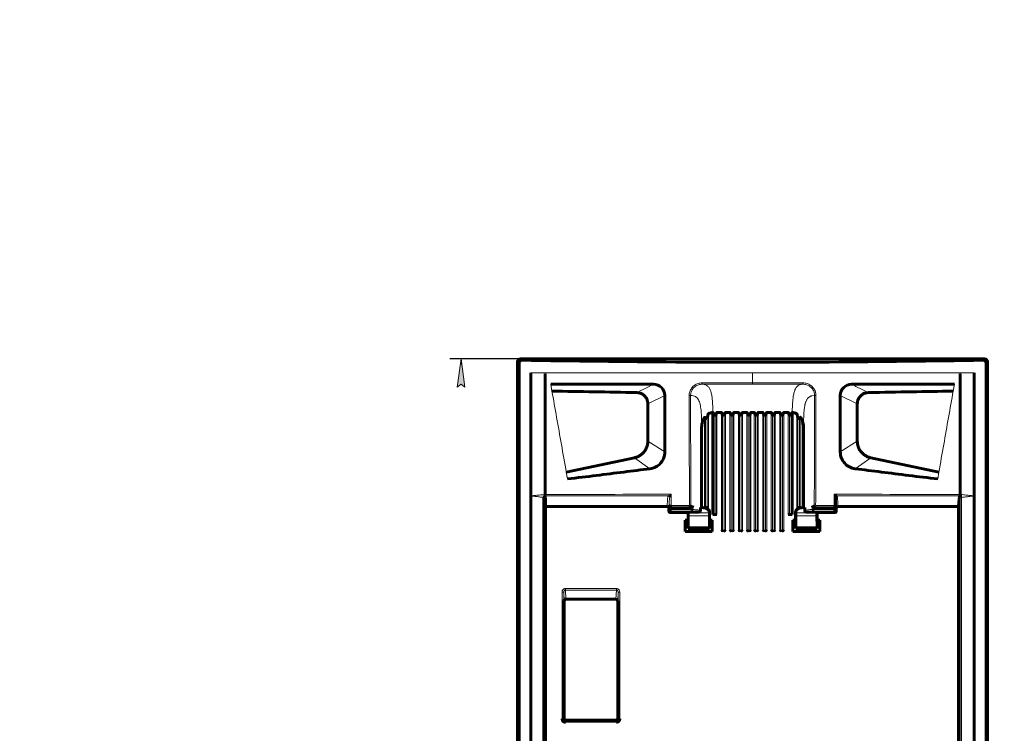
# Model space of a CAD drawing. Header units: millimetres. Extents: x 0 to 297, y 0 to 420.
# Tile 3 of 4: x 0 to 174, y 294 to 420. Entities that reach past the tile are written whole.
import ezdxf

# ---------------------------------------------------------------- set-up
doc = ezdxf.new("R2010")
doc.units = ezdxf.units.MM
doc.linetypes.add('K5LT_BASIC', pattern=[0])
doc.linetypes.add('K5LT_THIN', pattern=[0])
doc.layers.add('Системный слой', color=7, linetype='Continuous')
doc.styles.add('KDIMTEXTSTYLE', font='GOST_AU.SHX', dxfattribs={"width": 0.96, "oblique": 15, "height": 5})
doc.dimstyles.new('KDIMSTYLE (1.00)', dxfattribs={"dimtxt": 5, "dimasz": 1, "dimexe": 2, "dimexo": 0, "dimgap": 1, "dimtad": 1, "dimtxsty": 'KDIMTEXTSTYLE', "dimsah": 1, "dimcen": 0, "dimdle": 1, "dimadec": 0, "dimazin": 0, "dimtfac": 0.667, "dimtmove": 0, "dimatfit": 3, "dimfxl": 1, "dimtvp": 1, "dimtolj": 1, "dimtzin": 0, "dimarcsym": 0})

# ---------------------------------------------------------------- blocks, each defined once
blk = doc.blocks.new('U1')
at = {"layer": 'Системный слой', "color": 150, "linetype": 'K5LT_BASIC', "lineweight": 60, "true_color": 0x0080ff}
for p, q in [((115.13, 333.82), (115.12, 333.81)), ((115.12, 333.81), (115.12, 333.8)), ((115.12, 333.8), (115.12, 333.8)), ((115.12, 333.8), (115.12, 333.8)), ((115.13, 333.84), (115.13, 333.82))]:
    blk.add_line(p, q, dxfattribs=at)
blk = doc.blocks.new('U2')
at = {"layer": 'Системный слой', "color": 150, "linetype": 'K5LT_BASIC', "lineweight": 60, "true_color": 0x0080ff}
for p, q in [((143.82, 333.82), (143.82, 333.84)), ((143.82, 333.81), (143.82, 333.82)), ((143.83, 333.8), (143.82, 333.81)), ((143.83, 333.8), (143.83, 333.8))]:
    blk.add_line(p, q, dxfattribs=at)
blk = doc.blocks.new('U4')
at = {"layer": 'Системный слой', "color": 7, "linetype": 'K5LT_THIN', "lineweight": 18}
for p, q in [((118.41, 333.85), (118.46, 333.83)), ((118.46, 333.83), (118.51, 333.81)), ((118.51, 333.81), (118.57, 333.8)), ((118.57, 333.8), (118.57, 333.8)), ((118.57, 333.8), (118.57, 333.8))]:
    blk.add_line(p, q, dxfattribs=at)
blk = doc.blocks.new('U5')
at = {"layer": 'Системный слой', "color": 7, "linetype": 'K5LT_THIN', "lineweight": 18}
for p, q in [((139.24, 353.14), (139.2, 353.09)), ((139.26, 353.17), (139.24, 353.14)), ((139.27, 353.18), (139.26, 353.17)), ((139.37, 353.28), (139.27, 353.18)), ((139.27, 353.18), (139.27, 353.18)), ((139.47, 353.35), (139.37, 353.28)), ((139.52, 353.39), (139.47, 353.35)), ((139.55, 353.4), (139.52, 353.39)), ((139.56, 353.41), (139.55, 353.4)), ((139.57, 353.41), (139.56, 353.41)), ((139.7, 353.48), (139.57, 353.41)), ((139.82, 353.52), (139.7, 353.48)), ((139.88, 353.54), (139.82, 353.52)), ((139.92, 353.55), (139.88, 353.54)), ((139.93, 353.56), (139.92, 353.55)), ((139.94, 353.56), (139.93, 353.56)), ((140.43, 353.6), (139.94, 353.56)), ((138.63, 351.4), (138.6, 351.23)), ((138.64, 351.49), (138.63, 351.4)), ((138.65, 351.53), (138.64, 351.49)), ((138.68, 351.74), (138.65, 351.57)), ((138.65, 351.57), (138.65, 351.55)), ((138.65, 351.55), (138.65, 351.53)), ((138.71, 351.91), (138.68, 351.74)), ((138.73, 351.99), (138.71, 351.91)), ((138.74, 352.02), (138.73, 351.99)), ((138.79, 352.22), (138.74, 352.05)), ((138.74, 352.05), (138.74, 352.04)), ((138.74, 352.04), (138.74, 352.02)), ((138.83, 352.36), (138.79, 352.22)), ((138.85, 352.43), (138.83, 352.36)), ((138.86, 352.47), (138.85, 352.43)), ((138.87, 352.48), (138.86, 352.47)), ((138.93, 352.64), (138.87, 352.49)), ((138.87, 352.49), (138.87, 352.48)), ((138.99, 352.76), (138.93, 352.64)), ((139.02, 352.82), (138.99, 352.76)), ((139.03, 352.85), (139.02, 352.82)), ((139.04, 352.87), (139.03, 352.85)), ((139.05, 352.87), (139.04, 352.87)), ((139.12, 352.99), (139.05, 352.87)), ((139.2, 353.09), (139.12, 352.99)), ((138.5, 349.66), (138.49, 349.53)), ((138.51, 350.03), (138.5, 349.77)), ((138.5, 349.77), (138.5, 349.76)), ((138.5, 349.76), (138.5, 349.72)), ((138.5, 349.72), (138.5, 349.66)), ((138.52, 350.26), (138.51, 350.03)), ((138.53, 350.37), (138.52, 350.26)), ((138.55, 350.67), (138.53, 350.46)), ((138.53, 350.46), (138.53, 350.44)), ((138.53, 350.44), (138.53, 350.42)), ((138.53, 350.42), (138.53, 350.37)), ((138.57, 350.86), (138.55, 350.67)), ((138.58, 351), (138.57, 350.96)), ((138.57, 350.96), (138.57, 350.86)), ((138.6, 351.23), (138.58, 351.04)), ((138.58, 351.04), (138.58, 351.03)), ((138.58, 351.03), (138.58, 351)), ((138.48, 348.6), (138.47, 348.25)), ((138.47, 348.25), (138.47, 347.84)), ((138.49, 349.25), (138.48, 348.91)), ((138.48, 348.91), (138.48, 348.89)), ((138.48, 348.89), (138.48, 348.85)), ((138.48, 348.85), (138.48, 348.77)), ((138.48, 348.77), (138.48, 348.6)), ((138.49, 349.53), (138.49, 349.25)), ((138.47, 347.84), (138.47, 347.84))]:
    blk.add_line(p, q, dxfattribs=at)
blk = doc.blocks.new('U6')
at = {"layer": 'Системный слой', "color": 7, "linetype": 'K5LT_THIN', "lineweight": 18}
for p, q in [((140.38, 333.8), (140.43, 333.81)), ((140.38, 333.8), (140.38, 333.8)), ((140.43, 333.81), (140.48, 333.82)), ((140.48, 333.82), (140.54, 333.85))]:
    blk.add_line(p, q, dxfattribs=at)
blk = doc.blocks.new('KDIMARROW_01')
at = {"layer": 'Системный слой'}
blk.add_hatch(color=0, dxfattribs=at).paths.add_polyline_path([(0, 0), (-5, 0.66), (-4.5, 0), (-5, -0.66)])
at = {"layer": 'Системный слой', "color": 0, "linetype": 'K5LT_THIN', "lineweight": 18}
for p, q in [((-4.5, 0), (-5, 0.66)), ((-5, 0.66), (0, 0)), ((0, 0), (-5, -0.66)), ((-5, -0.66), (-4.5, 0)), ((0, 0), (-1, 0))]:
    blk.add_line(p, q, dxfattribs=at)

msp = doc.modelspace()

# ---------------------------------------------------------------- linework, layer by layer
at = {"layer": 'Системный слой', "color": 150, "linetype": 'K5LT_BASIC', "lineweight": 60, "true_color": 0x0080ff}
for p, q in [((88.472, 360.102), (170.472, 360.102)), ((87.972, 205.602), (87.972, 359.602)), ((88.23, 359.36), (88.23, 205.663)), ((170.715, 359.36), (170.715, 205.663)), ((170.972, 205.602), (170.972, 359.602)), ((90.322, 335.879), (90.322, 357.602)), ((168.622, 335.879), (168.622, 357.602)), ((110.973, 345.559), (110.973, 352.141)), ((147.972, 345.559), (147.972, 352.141)), ((122.467, 350.603), (122.472, 332.612)), ((122.966, 350.164), (122.679, 350.164)), ((123.972, 350.602), (123.172, 350.602)), ((124.466, 350.164), (124.179, 350.164)), ((125.472, 350.602), (124.672, 350.602)), ((125.966, 350.164), (125.679, 350.164)), ((126.972, 350.602), (126.172, 350.602)), ((127.466, 350.164), (127.179, 350.164)), ((128.472, 350.602), (127.672, 350.602)), ((128.966, 350.164), (128.679, 350.164)), ((129.772, 350.602), (129.172, 350.602)), ((129.979, 350.164), (130.266, 350.164)), ((130.472, 350.602), (131.272, 350.602)), ((131.479, 350.164), (131.766, 350.164)), ((131.972, 350.602), (132.772, 350.602)), ((132.979, 350.164), (133.266, 350.164)), ((133.472, 350.602), (134.272, 350.602)), ((134.479, 350.164), (134.766, 350.164)), ((134.972, 350.602), (135.772, 350.602)), ((135.979, 350.164), (136.266, 350.164)), ((136.477, 350.603), (136.472, 332.612)), ((120.472, 333.812), (120.472, 347.839)), ((138.472, 347.84), (138.472, 347.839)), ((138.472, 333.812), (138.472, 347.839)), ((108.596, 342.625), (96.561, 340.067)), ((150.348, 342.625), (162.383, 340.067)), ((90.322, 335.879), (90.322, 258.655)), ((92.825, 335.745), (92.824, 258.655)), ((92.825, 335.745), (92.825, 335.867)), ((144.11, 334.233), (144.11, 336.172)), ((166.118, 335.744), (166.118, 335.867)), ((168.622, 335.879), (168.622, 258.655)), ((92.582, 335.623), (92.58, 258.655)), ((114.385, 333.994), (92.908, 333.994)), ((92.908, 333.994), (92.908, 258.655)), ((165.836, 333.994), (144.56, 333.994)), ((165.836, 333.994), (165.836, 258.655)), ((114.684, 333.226), (114.684, 333.688)), ((118.072, 332.924), (114.984, 332.926)), ((115.117, 333.802), (115.111, 333.497)), ((118.568, 333.802), (115.119, 333.802)), ((118.102, 333.024), (118.072, 332.924)), ((118.072, 332.924), (118.072, 331.612)), ((118.092, 330.398), (118.101, 332.389)), ((118.102, 333.024), (118.102, 332.904)), ((118.102, 333.024), (119.969, 333.023)), ((118.571, 333.802), (118.568, 333.802)), ((118.568, 333.802), (118.569, 333.802)), ((118.568, 333.802), (118.568, 333.802)), ((118.569, 333.802), (118.568, 333.802)), ((120.27, 333.812), (120.27, 333.323)), ((120.442, 333.812), (120.27, 333.812)), ((120.472, 333.812), (120.442, 333.812)), ((120.972, 333.812), (121.672, 333.812)), ((121.844, 332.389), (121.853, 330.398)), ((121.873, 331.612), (121.873, 332.904)), ((122.472, 332.612), (123.172, 332.612)), ((136.472, 332.612), (135.772, 332.612)), ((137.072, 331.612), (137.072, 332.904)), ((137.101, 332.389), (137.092, 330.398)), ((137.972, 333.812), (137.272, 333.812)), ((138.472, 333.812), (138.502, 333.812)), ((138.502, 333.812), (138.675, 333.812)), ((138.675, 333.812), (138.675, 333.323)), ((140.843, 333.024), (138.975, 333.023)), ((140.376, 333.802), (140.373, 333.802)), ((140.375, 333.802), (140.376, 333.802)), ((140.375, 333.802), (140.376, 333.802)), ((143.825, 333.802), (140.376, 333.802)), ((140.843, 333.024), (140.873, 332.924)), ((140.843, 333.024), (140.843, 332.904)), ((140.853, 330.398), (140.844, 332.389)), ((140.873, 332.924), (143.961, 332.926)), ((140.873, 332.924), (140.873, 331.612)), ((143.834, 333.497), (143.828, 333.802)), ((144.261, 333.688), (144.261, 333.226)), ((117.588, 331.612), (118.072, 331.612)), ((117.588, 329.612), (117.588, 331.612)), ((118.072, 331.612), (118.088, 331.612)), ((118.088, 331.612), (118.088, 330.112)), ((121.857, 331.612), (121.856, 330.112)), ((121.873, 331.612), (121.857, 331.612)), ((121.873, 331.612), (122.357, 331.612)), ((122.357, 331.612), (122.357, 329.612)), ((136.588, 331.612), (137.072, 331.612)), ((136.588, 329.612), (136.588, 331.612)), ((137.072, 331.612), (137.088, 331.612)), ((137.088, 331.612), (137.088, 330.112)), ((140.857, 331.612), (140.856, 330.112)), ((140.873, 331.612), (140.857, 331.612)), ((140.873, 331.612), (141.357, 331.612)), ((141.357, 331.612), (141.357, 329.612)), ((122.357, 329.612), (117.588, 329.612)), ((118.089, 330.112), (118.088, 330.112)), ((118.089, 330.112), (121.856, 330.112)), ((121.856, 330.112), (121.856, 330.112)), ((123.972, 329.612), (124.179, 329.819)), ((124.672, 329.612), (124.466, 329.819)), ((125.472, 329.612), (125.679, 329.819)), ((126.172, 329.612), (125.966, 329.819)), ((126.972, 329.612), (127.179, 329.819)), ((127.672, 329.612), (127.466, 329.819)), ((128.472, 329.612), (128.679, 329.819)), ((129.172, 329.612), (128.966, 329.819)), ((129.772, 329.612), (129.979, 329.819)), ((130.472, 329.612), (130.266, 329.819)), ((131.272, 329.612), (131.479, 329.819)), ((131.972, 329.612), (131.766, 329.819)), ((132.772, 329.612), (132.979, 329.819)), ((133.472, 329.612), (133.266, 329.819)), ((134.272, 329.612), (134.479, 329.819)), ((134.972, 329.612), (134.766, 329.819)), ((141.357, 329.612), (136.588, 329.612)), ((137.089, 330.112), (137.088, 330.112)), ((140.856, 330.112), (137.089, 330.112)), ((140.856, 330.112), (140.856, 330.112)), ((96.184, 317.304), (96.184, 296.571)), ((105.342, 317.622), (96.483, 317.622)), ((105.64, 296.571), (105.64, 317.304)), ((96.484, 296.272), (105.34, 296.272))]:
    msp.add_line(p, q, dxfattribs=at)
at = {"layer": 'Системный слой', "color": 7, "linetype": 'K5LT_THIN', "lineweight": 18}
for p, q in [((88.532, 360.039), (88.472, 360.102)), ((170.411, 360.037), (170.472, 360.102)), ((88.036, 359.542), (87.972, 359.602)), ((88.23, 359.36), (88.036, 359.542)), ((88.721, 359.838), (88.532, 360.039)), ((170.223, 359.838), (170.411, 360.037)), ((170.715, 359.36), (170.907, 359.541)), ((170.907, 359.541), (170.972, 359.602)), ((92.822, 357.468), (92.822, 357.602)), ((129.472, 357.602), (92.822, 357.602)), ((129.472, 357.602), (166.122, 357.602)), ((166.122, 357.468), (166.122, 357.602)), ((93.822, 355.602), (94.034, 354.402)), ((129.472, 355.852), (120.566, 355.851)), ((129.472, 355.602), (120.569, 355.602)), ((129.472, 355.602), (129.472, 355.852)), ((138.378, 355.851), (129.472, 355.852)), ((138.375, 355.602), (129.472, 355.602)), ((165.122, 355.602), (164.911, 354.402)), ((113.974, 353.602), (110.973, 352.141)), ((144.97, 353.602), (147.972, 352.141)), ((120.972, 349.711), (120.972, 333.812)), ((121.466, 333.812), (121.466, 349.796)), ((121.672, 333.812), (121.672, 350.388)), ((122.679, 350.164), (122.679, 332.612)), ((122.966, 332.612), (122.966, 350.164)), ((123.172, 332.612), (123.172, 350.602)), ((123.972, 350.602), (123.972, 329.612)), ((124.179, 350.164), (124.179, 329.819)), ((124.466, 329.819), (124.466, 350.164)), ((124.672, 329.612), (124.672, 350.602)), ((125.472, 350.602), (125.472, 329.612)), ((125.679, 350.164), (125.679, 329.819)), ((125.966, 329.819), (125.966, 350.164)), ((126.172, 329.612), (126.172, 350.602)), ((126.972, 350.602), (126.972, 329.612)), ((127.179, 350.164), (127.179, 329.819)), ((127.466, 329.819), (127.466, 350.164)), ((127.672, 329.612), (127.672, 350.602)), ((128.472, 350.602), (128.472, 329.612)), ((128.679, 350.164), (128.679, 329.819)), ((128.966, 329.819), (128.966, 350.164)), ((129.172, 329.612), (129.172, 350.602)), ((129.772, 329.612), (129.772, 350.602)), ((129.979, 329.819), (129.979, 350.164)), ((130.266, 350.164), (130.266, 329.819)), ((130.472, 350.602), (130.472, 329.612)), ((131.272, 329.612), (131.272, 350.602)), ((131.479, 329.819), (131.479, 350.164)), ((131.766, 350.164), (131.766, 329.819)), ((131.972, 350.602), (131.972, 329.612)), ((132.772, 329.612), (132.772, 350.602)), ((132.979, 329.819), (132.979, 350.164)), ((133.266, 350.164), (133.266, 329.819)), ((133.472, 350.602), (133.472, 329.612)), ((134.272, 329.612), (134.272, 350.602)), ((134.479, 329.819), (134.479, 350.164)), ((134.766, 350.164), (134.766, 329.819)), ((134.972, 350.602), (134.972, 329.612)), ((135.772, 332.612), (135.772, 350.602)), ((135.979, 332.612), (135.979, 350.164)), ((136.266, 350.164), (136.266, 332.612)), ((137.272, 333.812), (137.272, 350.388)), ((137.479, 333.812), (137.479, 349.796)), ((137.972, 349.711), (137.972, 333.812)), ((121.179, 349.515), (121.179, 333.812)), ((137.766, 349.515), (137.766, 333.812)), ((113.972, 343.65), (110.973, 345.559)), ((144.973, 343.65), (147.972, 345.559)), ((111.338, 340.672), (108.596, 342.625)), ((147.607, 340.672), (150.348, 342.625)), ((96.561, 340.067), (96.77, 338.883)), ((162.383, 340.067), (162.174, 338.883)), ((114.837, 336.166), (115.078, 336.166)), ((144.108, 336.166), (143.867, 336.166)), ((166.118, 258.655), (166.118, 335.744)), ((114.82, 334.115), (114.82, 333.497)), ((118.924, 333.497), (118.924, 334.11)), ((140.021, 334.11), (140.021, 333.497)), ((144.125, 333.497), (144.125, 334.115)), ((166.361, 258.655), (166.361, 335.624)), ((114.82, 333.497), (114.684, 333.226)), ((115.111, 333.497), (114.82, 333.497)), ((115.12, 333.197), (114.984, 332.926)), ((115.111, 333.497), (118.623, 333.497)), ((115.12, 333.197), (118.629, 333.197)), ((118.101, 332.389), (121.844, 332.389)), ((121.843, 332.904), (118.102, 332.904)), ((118.623, 333.497), (118.623, 333.807)), ((118.623, 333.497), (118.924, 333.497)), ((121.873, 332.904), (121.843, 332.904)), ((137.072, 332.904), (137.102, 332.904)), ((140.844, 332.389), (137.101, 332.389)), ((137.102, 332.904), (140.843, 332.904)), ((140.322, 333.497), (140.021, 333.497)), ((140.315, 333.197), (143.825, 333.197)), ((140.322, 333.807), (140.322, 333.497)), ((140.322, 333.497), (143.834, 333.497)), ((143.961, 332.926), (143.825, 333.197)), ((143.834, 333.497), (144.125, 333.497)), ((144.261, 333.226), (144.125, 333.497)), ((121.853, 330.398), (118.092, 330.398)), ((123.972, 329.612), (124.672, 329.612)), ((124.179, 329.819), (124.466, 329.819)), ((125.472, 329.612), (126.172, 329.612)), ((125.679, 329.819), (125.966, 329.819)), ((126.972, 329.612), (127.672, 329.612)), ((127.179, 329.819), (127.466, 329.819)), ((128.472, 329.612), (129.172, 329.612)), ((128.679, 329.819), (128.966, 329.819)), ((130.472, 329.612), (129.772, 329.612)), ((130.266, 329.819), (129.979, 329.819)), ((131.972, 329.612), (131.272, 329.612)), ((131.766, 329.819), (131.479, 329.819)), ((133.472, 329.612), (132.772, 329.612)), ((133.266, 329.819), (132.979, 329.819)), ((134.972, 329.612), (134.272, 329.612)), ((134.766, 329.819), (134.479, 329.819)), ((137.092, 330.398), (140.853, 330.398)), ((95.809, 296.496), (95.809, 318.871)), ((95.809, 318.871), (96.109, 318.871)), ((96.109, 296.496), (96.109, 318.871)), ((96.109, 318.871), (96.184, 317.304)), ((96.406, 319.506), (96.406, 319.224)), ((96.406, 319.506), (105.419, 319.506)), ((96.406, 319.224), (96.483, 317.622)), ((96.406, 319.224), (105.419, 319.224)), ((105.419, 319.224), (105.342, 317.622)), ((105.419, 319.506), (105.419, 319.224)), ((105.715, 318.871), (105.64, 317.304)), ((105.715, 318.871), (105.715, 296.496)), ((106.015, 318.871), (105.715, 318.871)), ((106.015, 318.871), (106.015, 296.496)), ((95.809, 296.496), (96.109, 296.496)), ((96.109, 296.496), (96.184, 296.571)), ((96.409, 296.196), (96.484, 296.272)), ((105.415, 296.196), (96.409, 296.196)), ((96.409, 295.896), (96.409, 296.196)), ((105.415, 295.896), (96.409, 295.896)), ((105.415, 296.196), (105.34, 296.272)), ((105.415, 295.896), (105.415, 296.196)), ((105.715, 296.496), (105.64, 296.571)), ((106.015, 296.496), (105.715, 296.496))]:
    msp.add_line(p, q, dxfattribs=at)
at = {"layer": 'Системный слой', "color": 150, "linetype": 'K5LT_BASIC', "lineweight": 60, "true_color": 0x0080ff}
for centre, start, end in [((88.472, 359.602), 90.00566, 179.99522), ((170.472, 359.602), 0.00558, 89.99528)]:
    msp.add_arc(centre, 0.5, start, end, dxfattribs=at)
at = {"layer": 'Системный слой', "color": 7, "linetype": 'K5LT_THIN', "lineweight": 18}
for centre, major_axis, ratio, start_param, end_param in [((115.129, 334.14), (0.299, -0.024), 0.9938752, 3.2204332, 4.790477), ((115.084, 334.233), (-0.25, 0), 0.026057, 0.0087296, 1.5416003), ((115.134, 334.182), (0.002, -0.25), 0.0293085, 4.7382693, 6.0782786), ((118.286, 334.199), (0.001, -0.25), 0.0228511, 4.7358936, 6.0647371), ((118.334, 334.249), (0.25, 0.001), 0.0234204, 4.6896727, 6.0656228), ((140.537, 334.151), (0.153, -0.258), 0.9705877, 4.190673, 5.7357155), ((140.61, 334.249), (-0.25, 0.001), 0.0234203, 0.2175689, 1.5935146), ((143.81, 334.182), (-0.002, -0.25), 0.0293085, 0.204914, 1.5449251), ((143.815, 334.14), (0.299, 0.024), 0.9938752, 4.6343009, 6.2043434), ((143.86, 334.233), (0.25, 0), 0.0260571, 4.7415846, 6.2744556), ((115.12, 333.497), (-0.268, 0.134), 0.9998097, 0.463796, 2.0339265), ((115.12, 333.497), (0, -0.3), 0.029429, 4.712389, 6.2657245), ((118.63, 333.497), (0, -0.3), 0.0222338, 4.7123889, 6.265729), ((140.315, 333.497), (0.026, -0.299), 0.9805923, 4.6262832, 6.1940509), ((140.315, 333.497), (0, 0.3), 0.0222337, 3.1590503, 4.7123891), ((143.825, 333.497), (0.268, 0.134), 0.9998097, 4.2492588, 5.8193893), ((143.825, 333.497), (0, 0.3), 0.029429, 3.1590535, 4.712389)]:
    msp.add_ellipse(centre, major_axis=major_axis, ratio=ratio, start_param=start_param, end_param=end_param, dxfattribs=at)
for points, weights in [([(88.036, 359.542), (88.04, 359.83), (88.245, 360.034), (88.532, 360.039)], [1, 0.808197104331, 0.808197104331, 1]), ([(170.411, 360.037), (170.698, 360.033), (170.903, 359.828), (170.907, 359.541)], [1, 0.80825268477, 0.80825268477, 1]), ([(120.569, 355.602), (120.567, 355.602), (120.566, 355.706), (120.566, 355.851)], [1, 0.806041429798, 0.806041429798, 1]), ([(138.375, 355.602), (138.377, 355.602), (138.378, 355.706), (138.378, 355.851)], [1, 0.806167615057, 0.806167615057, 1]), ([(118.519, 353.602), (118.492, 353.601), (118.395, 353.601), (118.271, 353.601)], [1, 0.850667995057, 0.850667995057, 1]), ([(140.426, 353.602), (140.453, 353.601), (140.55, 353.601), (140.673, 353.601)], [1, 0.850565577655, 0.850565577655, 1]), ([(118.701, 334.151), (118.697, 333.98), (118.576, 333.858), (118.408, 333.853)], [1, 0.810766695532, 0.810766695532, 1]), ([(140.659, 333.955), (140.661, 333.981), (140.664, 334.074), (140.664, 334.193)], [1, 0.858196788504, 0.858196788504, 1]), ([(118.629, 333.197), (118.801, 333.198), (118.923, 333.322), (118.924, 333.497)], [1, 0.805451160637, 0.805451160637, 1])]:
    msp.add_rational_spline(points, weights, degree=3, dxfattribs=at)
at = {"layer": 'Системный слой', "color": 150, "linetype": 'K5LT_BASIC', "lineweight": 60, "true_color": 0x0080ff}
for points in [[(88.721, 359.838), (88.653, 359.839), (88.527, 359.816), (88.362, 359.711), (88.255, 359.549), (88.23, 359.427), (88.23, 359.36)], [(170.223, 359.838), (161.137, 359.713), (142.977, 359.461), (115.967, 359.461), (97.807, 359.713), (88.721, 359.838)], [(170.715, 359.36), (170.715, 359.427), (170.69, 359.549), (170.582, 359.711), (170.418, 359.815), (170.292, 359.839), (170.223, 359.838)], [(92.822, 357.468), (92.813, 350.357), (92.813, 343.249), (92.822, 336.143)], [(166.122, 357.468), (166.132, 350.357), (166.132, 343.249), (166.123, 336.143)], [(111.973, 355.602), (105.92, 355.602), (99.87, 355.603), (93.822, 355.602)], [(113.974, 353.602), (113.974, 354.173), (113.5, 355.172), (112.519, 355.602), (111.973, 355.602)], [(144.97, 353.602), (144.97, 354.173), (145.444, 355.172), (146.426, 355.602), (146.971, 355.602)], [(146.971, 355.602), (153.025, 355.602), (159.074, 355.603), (165.122, 355.602)], [(109.008, 354.141), (103.816, 354.232), (99.021, 354.315), (94.034, 354.402)], [(110.973, 352.141), (110.973, 352.278), (110.941, 352.558), (110.788, 353.013), (110.513, 353.458), (110.086, 353.832), (109.542, 354.079), (109.189, 354.138), (109.008, 354.141)], [(113.972, 343.65), (113.973, 346.967), (113.972, 350.285), (113.974, 353.602)], [(144.973, 343.65), (144.972, 346.967), (144.973, 350.285), (144.97, 353.602)], [(147.972, 352.141), (147.972, 352.278), (148.003, 352.558), (148.156, 353.013), (148.432, 353.458), (148.858, 353.832), (149.403, 354.079), (149.756, 354.138), (149.937, 354.141)], [(149.937, 354.141), (155.128, 354.232), (159.923, 354.315), (164.911, 354.402)], [(120.472, 347.839), (120.472, 348.088), (120.513, 348.559), (120.687, 349.195), (120.866, 349.549), (120.972, 349.711)], [(120.972, 349.711), (120.983, 349.728), (121.003, 349.756), (121.039, 349.779), (121.056, 349.762), (121.065, 349.734), (121.07, 349.7), (121.073, 349.661), (121.076, 349.619), (121.079, 349.574), (121.083, 349.53), (121.092, 349.492), (121.107, 349.465), (121.144, 349.476), (121.166, 349.499), (121.179, 349.515)], [(121.179, 349.515), (121.209, 349.55), (121.27, 349.618), (121.366, 349.712), (121.432, 349.769), (121.466, 349.796)], [(121.466, 349.796), (121.491, 349.816), (121.527, 349.862), (121.551, 349.932), (121.562, 350.001), (121.567, 350.069), (121.571, 350.137), (121.576, 350.203), (121.587, 350.267), (121.608, 350.33), (121.645, 350.373), (121.672, 350.388)], [(121.672, 350.388), (121.738, 350.426), (121.87, 350.49), (122.07, 350.557), (122.276, 350.595), (122.401, 350.603), (122.467, 350.603)], [(122.467, 350.603), (122.491, 350.603), (122.522, 350.593), (122.549, 350.558), (122.562, 350.518), (122.569, 350.476), (122.573, 350.433), (122.575, 350.389), (122.578, 350.344), (122.582, 350.299), (122.589, 350.255), (122.603, 350.212), (122.629, 350.174), (122.66, 350.164), (122.679, 350.164)], [(122.966, 350.164), (122.984, 350.164), (123.015, 350.174), (123.042, 350.212), (123.055, 350.253), (123.062, 350.297), (123.066, 350.341), (123.069, 350.386), (123.072, 350.43), (123.075, 350.473), (123.082, 350.515), (123.095, 350.556), (123.122, 350.593), (123.153, 350.602), (123.172, 350.602)], [(123.972, 350.602), (123.991, 350.602), (124.022, 350.593), (124.049, 350.558), (124.062, 350.518), (124.069, 350.476), (124.073, 350.433), (124.075, 350.389), (124.078, 350.344), (124.082, 350.299), (124.089, 350.255), (124.103, 350.212), (124.129, 350.174), (124.16, 350.164), (124.179, 350.164)], [(124.466, 350.164), (124.484, 350.164), (124.515, 350.174), (124.542, 350.212), (124.555, 350.253), (124.562, 350.297), (124.566, 350.341), (124.569, 350.386), (124.572, 350.43), (124.575, 350.473), (124.582, 350.515), (124.595, 350.556), (124.622, 350.593), (124.653, 350.602), (124.672, 350.602)], [(125.472, 350.602), (125.491, 350.602), (125.522, 350.593), (125.549, 350.558), (125.562, 350.518), (125.569, 350.476), (125.573, 350.433), (125.575, 350.389), (125.578, 350.344), (125.582, 350.299), (125.589, 350.255), (125.603, 350.212), (125.629, 350.174), (125.66, 350.164), (125.679, 350.164)], [(125.966, 350.164), (125.984, 350.164), (126.015, 350.174), (126.042, 350.212), (126.055, 350.253), (126.062, 350.297), (126.066, 350.341), (126.069, 350.386), (126.072, 350.43), (126.075, 350.473), (126.082, 350.515), (126.095, 350.556), (126.122, 350.593), (126.153, 350.602), (126.172, 350.602)], [(126.972, 350.602), (126.991, 350.602), (127.022, 350.593), (127.049, 350.558), (127.062, 350.518), (127.069, 350.476), (127.073, 350.433), (127.075, 350.389), (127.078, 350.344), (127.082, 350.299), (127.089, 350.255), (127.103, 350.212), (127.129, 350.174), (127.16, 350.164), (127.179, 350.164)], [(127.466, 350.164), (127.484, 350.164), (127.515, 350.174), (127.542, 350.212), (127.555, 350.253), (127.562, 350.297), (127.566, 350.341), (127.569, 350.386), (127.572, 350.43), (127.575, 350.473), (127.582, 350.515), (127.595, 350.556), (127.622, 350.593), (127.653, 350.602), (127.672, 350.602)], [(128.472, 350.602), (128.491, 350.602), (128.522, 350.593), (128.549, 350.558), (128.562, 350.518), (128.569, 350.476), (128.573, 350.433), (128.575, 350.389), (128.578, 350.344), (128.582, 350.299), (128.589, 350.255), (128.603, 350.212), (128.629, 350.174), (128.66, 350.164), (128.679, 350.164)], [(128.966, 350.164), (128.984, 350.164), (129.015, 350.174), (129.042, 350.212), (129.055, 350.253), (129.062, 350.297), (129.066, 350.341), (129.069, 350.386), (129.072, 350.43), (129.075, 350.473), (129.082, 350.515), (129.095, 350.556), (129.122, 350.593), (129.153, 350.602), (129.172, 350.602)], [(129.979, 350.164), (129.96, 350.164), (129.929, 350.174), (129.903, 350.212), (129.89, 350.253), (129.882, 350.297), (129.878, 350.341), (129.876, 350.386), (129.873, 350.43), (129.869, 350.473), (129.862, 350.515), (129.85, 350.556), (129.823, 350.593), (129.791, 350.602), (129.772, 350.602)], [(130.472, 350.602), (130.454, 350.602), (130.423, 350.593), (130.396, 350.558), (130.383, 350.518), (130.376, 350.476), (130.372, 350.433), (130.369, 350.389), (130.366, 350.344), (130.362, 350.299), (130.355, 350.255), (130.342, 350.212), (130.315, 350.174), (130.284, 350.164), (130.266, 350.164)], [(131.479, 350.164), (131.46, 350.164), (131.429, 350.174), (131.403, 350.212), (131.39, 350.253), (131.382, 350.297), (131.378, 350.341), (131.376, 350.386), (131.373, 350.43), (131.369, 350.473), (131.362, 350.515), (131.35, 350.556), (131.323, 350.593), (131.291, 350.602), (131.272, 350.602)], [(131.972, 350.602), (131.954, 350.602), (131.923, 350.593), (131.896, 350.558), (131.883, 350.518), (131.876, 350.476), (131.872, 350.433), (131.869, 350.389), (131.866, 350.344), (131.862, 350.299), (131.855, 350.255), (131.842, 350.212), (131.815, 350.174), (131.784, 350.164), (131.766, 350.164)], [(132.979, 350.164), (132.96, 350.164), (132.929, 350.174), (132.903, 350.212), (132.89, 350.253), (132.882, 350.297), (132.878, 350.341), (132.876, 350.386), (132.873, 350.43), (132.869, 350.473), (132.862, 350.515), (132.85, 350.556), (132.823, 350.593), (132.791, 350.602), (132.772, 350.602)], [(133.472, 350.602), (133.454, 350.602), (133.423, 350.593), (133.396, 350.558), (133.383, 350.518), (133.376, 350.476), (133.372, 350.433), (133.369, 350.389), (133.366, 350.344), (133.362, 350.299), (133.355, 350.255), (133.342, 350.212), (133.315, 350.174), (133.284, 350.164), (133.266, 350.164)], [(134.479, 350.164), (134.46, 350.164), (134.429, 350.174), (134.403, 350.212), (134.39, 350.253), (134.382, 350.297), (134.378, 350.341), (134.376, 350.386), (134.373, 350.43), (134.369, 350.473), (134.362, 350.515), (134.35, 350.556), (134.323, 350.593), (134.291, 350.602), (134.272, 350.602)], [(134.972, 350.602), (134.954, 350.602), (134.923, 350.593), (134.896, 350.558), (134.883, 350.518), (134.876, 350.476), (134.872, 350.433), (134.869, 350.389), (134.866, 350.344), (134.862, 350.299), (134.855, 350.255), (134.842, 350.212), (134.815, 350.174), (134.784, 350.164), (134.766, 350.164)], [(135.979, 350.164), (135.96, 350.164), (135.929, 350.174), (135.903, 350.212), (135.89, 350.253), (135.882, 350.297), (135.878, 350.341), (135.876, 350.386), (135.873, 350.43), (135.869, 350.473), (135.862, 350.515), (135.85, 350.556), (135.823, 350.593), (135.791, 350.602), (135.772, 350.602)], [(136.477, 350.603), (136.454, 350.603), (136.423, 350.593), (136.396, 350.558), (136.383, 350.518), (136.376, 350.476), (136.372, 350.433), (136.369, 350.389), (136.366, 350.344), (136.362, 350.299), (136.355, 350.255), (136.342, 350.212), (136.315, 350.174), (136.284, 350.164), (136.266, 350.164)], [(137.272, 350.388), (137.207, 350.426), (137.075, 350.49), (136.874, 350.557), (136.669, 350.595), (136.544, 350.603), (136.477, 350.603)], [(137.479, 349.796), (137.454, 349.816), (137.417, 349.862), (137.394, 349.932), (137.382, 350.001), (137.377, 350.069), (137.374, 350.137), (137.369, 350.203), (137.358, 350.267), (137.336, 350.33), (137.3, 350.373), (137.272, 350.388)], [(137.766, 349.515), (137.736, 349.55), (137.674, 349.618), (137.578, 349.712), (137.512, 349.769), (137.479, 349.796)], [(137.972, 349.711), (137.961, 349.728), (137.942, 349.756), (137.906, 349.779), (137.889, 349.762), (137.88, 349.734), (137.874, 349.7), (137.871, 349.661), (137.869, 349.619), (137.866, 349.574), (137.861, 349.53), (137.853, 349.492), (137.837, 349.465), (137.8, 349.476), (137.779, 349.499), (137.766, 349.515)], [(138.472, 347.839), (138.472, 348.088), (138.431, 348.559), (138.258, 349.195), (138.078, 349.549), (137.972, 349.711)], [(108.596, 342.625), (108.792, 342.666), (109.165, 342.789), (109.682, 343.076), (110.134, 343.451), (110.499, 343.907), (110.763, 344.424), (110.931, 344.983), (110.973, 345.365), (110.973, 345.559)], [(150.348, 342.625), (150.152, 342.666), (149.78, 342.789), (149.262, 343.076), (148.811, 343.451), (148.446, 343.907), (148.181, 344.424), (148.013, 344.983), (147.972, 345.365), (147.972, 345.559)], [(111.338, 340.672), (112.077, 340.763), (113.377, 341.466), (113.972, 342.867), (113.972, 343.65)], [(147.607, 340.672), (146.868, 340.763), (145.568, 341.466), (144.973, 342.867), (144.973, 343.65)], [(96.77, 338.883), (98.501, 339.084), (101.889, 339.484), (106.74, 340.106), (109.831, 340.487), (111.338, 340.672)], [(162.174, 338.883), (160.443, 339.084), (157.056, 339.484), (152.204, 340.106), (149.114, 340.487), (147.607, 340.672)], [(92.822, 336.143), (92.822, 336.127), (92.815, 336.092), (92.795, 336.036), (92.781, 335.972), (92.79, 335.913), (92.82, 335.875), (92.824, 335.868), (92.825, 335.867)], [(92.825, 335.867), (92.835, 335.831), (92.851, 335.644), (92.88, 335.018), (92.899, 334.374), (92.908, 333.994)], [(166.118, 335.867), (166.023, 335.759), (165.929, 335.135), (165.836, 333.994)], [(166.123, 336.143), (166.123, 336.127), (166.13, 336.092), (166.15, 336.036), (166.164, 335.972), (166.154, 335.913), (166.125, 335.875), (166.119, 335.868), (166.118, 335.867)], [(114.684, 333.688), (114.684, 333.746), (114.656, 333.847), (114.539, 333.966), (114.441, 333.994), (114.385, 333.994)], [(114.82, 334.115), (114.821, 334.107), (114.823, 334.099), (114.826, 334.107), (114.828, 334.127), (114.829, 334.14)], [(114.82, 334.115), (114.82, 334.098), (114.821, 334.082), (114.824, 334.066)], [(118.623, 333.807), (118.659, 333.813), (118.731, 333.839), (118.823, 333.908), (118.891, 334), (118.917, 334.072), (118.924, 334.11)], [(140.021, 334.11), (140.028, 334.072), (140.054, 334), (140.122, 333.908), (140.214, 333.839), (140.285, 333.813), (140.322, 333.807)], [(144.115, 334.14), (144.116, 334.127), (144.119, 334.107), (144.122, 334.099), (144.124, 334.107), (144.125, 334.115)], [(144.121, 334.066), (144.123, 334.082), (144.125, 334.098), (144.125, 334.115)], [(144.56, 333.994), (144.503, 333.994), (144.405, 333.966), (144.289, 333.847), (144.261, 333.746), (144.261, 333.688)], [(114.984, 332.926), (114.927, 332.926), (114.829, 332.953), (114.712, 333.07), (114.684, 333.168), (114.684, 333.226)], [(118.101, 332.389), (118.101, 332.538), (118.102, 332.709), (118.102, 332.904)], [(118.623, 333.807), (118.614, 333.805), (118.596, 333.803), (118.578, 333.802), (118.569, 333.802)], [(120.27, 333.323), (120.27, 333.266), (120.242, 333.167), (120.125, 333.051), (120.026, 333.023), (119.969, 333.023)], [(120.442, 333.812), (120.578, 333.812), (120.835, 333.8), (121.196, 333.732), (121.491, 333.606), (121.709, 333.412), (121.825, 333.161), (121.843, 332.992), (121.843, 332.904)], [(121.873, 332.904), (121.873, 332.992), (121.855, 333.161), (121.739, 333.412), (121.521, 333.606), (121.226, 333.732), (120.865, 333.8), (120.607, 333.812), (120.472, 333.812)], [(121.843, 332.904), (121.843, 332.709), (121.843, 332.538), (121.844, 332.389)], [(137.072, 332.904), (137.072, 332.992), (137.09, 333.161), (137.206, 333.412), (137.424, 333.606), (137.719, 333.732), (138.08, 333.8), (138.337, 333.812), (138.472, 333.812)], [(137.102, 332.904), (137.102, 332.709), (137.101, 332.538), (137.101, 332.389)], [(138.502, 333.812), (138.367, 333.812), (138.11, 333.8), (137.749, 333.732), (137.454, 333.606), (137.236, 333.412), (137.12, 333.161), (137.102, 332.992), (137.102, 332.904)], [(138.975, 333.023), (138.918, 333.023), (138.82, 333.051), (138.703, 333.167), (138.675, 333.266), (138.675, 333.323)], [(140.375, 333.802), (140.366, 333.802), (140.348, 333.803), (140.33, 333.805), (140.322, 333.807)], [(140.844, 332.389), (140.843, 332.538), (140.843, 332.709), (140.843, 332.904)], [(144.261, 333.226), (144.261, 333.168), (144.232, 333.07), (144.115, 332.953), (144.017, 332.926), (143.961, 332.926)], [(118.089, 330.112), (118.09, 330.112), (118.091, 330.207), (118.092, 330.398)], [(121.853, 330.398), (121.854, 330.207), (121.855, 330.112), (121.856, 330.112)], [(137.092, 330.398), (137.091, 330.207), (137.09, 330.112), (137.089, 330.112)], [(140.856, 330.112), (140.855, 330.112), (140.854, 330.207), (140.853, 330.398)], [(96.483, 317.622), (96.38, 317.622), (96.257, 317.539), (96.184, 317.407), (96.184, 317.304)], [(105.64, 317.304), (105.64, 317.407), (105.567, 317.539), (105.445, 317.622), (105.342, 317.622)], [(96.409, 295.896), (96.378, 295.896), (96.314, 295.901), (96.211, 295.927), (96.104, 295.975), (95.998, 296.052), (95.901, 296.165), (95.828, 296.317), (95.809, 296.433), (95.809, 296.496)], [(96.184, 296.571), (96.184, 296.472), (96.26, 296.347), (96.384, 296.272), (96.484, 296.272)], [(105.34, 296.272), (105.44, 296.272), (105.564, 296.347), (105.64, 296.472), (105.64, 296.571)], [(106.015, 296.496), (106.015, 296.465), (106.011, 296.401), (105.985, 296.298), (105.937, 296.191), (105.859, 296.085), (105.747, 295.988), (105.595, 295.915), (105.478, 295.896), (105.415, 295.896)]]:
    msp.add_open_spline(points, degree=3, dxfattribs=at)
at = {"layer": 'Системный слой', "color": 7, "linetype": 'K5LT_THIN', "lineweight": 18}
for points, knots in [([(90.322, 357.602), (90.415, 357.602), (90.693, 357.602), (91.217, 357.6), (91.649, 357.607), (91.896, 357.607)], [0, 0, 0, 0, 0.1765578, 0.5296733, 1, 1, 1, 1]), ([(168.622, 357.602), (168.53, 357.602), (168.252, 357.602), (167.728, 357.6), (167.296, 357.607), (167.049, 357.607)], [0, 0, 0, 0, 0.1765578, 0.5296733, 1, 1, 1, 1]), ([(118.519, 353.602), (118.521, 351.451), (118.531, 345), (118.556, 338.549), (118.578, 334.249)], [0, 0, 0, 0, 0.3333333, 1, 1, 1, 1]), ([(92.822, 336.143), (92.779, 336.139), (92.667, 336.102), (92.572, 335.966), (92.55, 335.805), (92.559, 335.71), (92.57, 335.665), (92.576, 335.643), (92.582, 335.631), (92.581, 335.625), (92.582, 335.623)], [0, 0, 0, 0, 0.1666667, 0.5, 0.75, 0.875, 0.9375, 0.96875, 0.9895833, 1, 1, 1, 1]), ([(115.077, 334.226), (115.077, 334.779), (115.076, 335.425), (115.078, 336.072), (115.078, 336.166)], [0, 0, 0, 0, 0.8541514, 1, 1, 1, 1]), ([(143.867, 336.166), (143.867, 336.072), (143.869, 335.425), (143.868, 334.779), (143.868, 334.226)], [0, 0, 0, 0, 0.1458488, 1, 1, 1, 1]), ([(166.361, 335.624), (166.36, 335.624), (166.356, 335.625), (166.347, 335.628), (166.332, 335.632), (166.304, 335.641), (166.251, 335.659), (166.186, 335.684), (166.139, 335.711), (166.121, 335.731), (166.118, 335.741), (166.118, 335.744)], [0, 0, 0, 0, 0.0104167, 0.03125, 0.0625, 0.125, 0.25, 0.5, 0.75, 0.9166667, 1, 1, 1, 1]), ([(166.123, 336.143), (166.166, 336.139), (166.277, 336.102), (166.372, 335.966), (166.395, 335.805), (166.385, 335.71), (166.375, 335.665), (166.368, 335.643), (166.364, 335.631), (166.362, 335.625), (166.361, 335.624)], [0, 0, 0, 0, 0.1666667, 0.5, 0.75, 0.875, 0.9375, 0.96875, 0.9895833, 1, 1, 1, 1]), ([(118.701, 334.151), (118.726, 334.136), (118.777, 334.113), (118.851, 334.099), (118.9, 334.104), (118.924, 334.11)], [0.00000262, 0.00000262, 0.00000262, 0.00000262, 0.33333333, 0.66666667, 1, 1, 1, 1]), ([(140.021, 334.11), (140.045, 334.104), (140.093, 334.099), (140.168, 334.113), (140.218, 334.136), (140.243, 334.151)], [0, 0, 0, 0, 0.33333333, 0.66666667, 0.99999758, 0.99999758, 0.99999758, 0.99999758]), ([(143.868, 334.226), (143.868, 334.22), (143.866, 334.209), (143.857, 334.192), (143.84, 334.179), (143.826, 334.175), (143.818, 334.175)], [0.00000088, 0.00000088, 0.00000088, 0.00000088, 0.25, 0.5, 0.75, 1, 1, 1, 1]), ([(119.969, 333.023), (119.862, 333.049), (119.551, 333.105), (118.989, 333.165), (118.629, 333.197)], [0, 0, 0, 0, 0.5, 0.99999996, 0.99999996, 0.99999996, 0.99999996])]:
    msp.add_open_spline(points, degree=3, knots=knots, dxfattribs=at)
for points in [[(91.896, 357.607), (92.058, 357.607), (92.374, 357.607), (92.675, 357.604), (92.822, 357.602)], [(129.472, 355.852), (129.472, 356.435), (129.472, 357.019), (129.472, 357.602)], [(167.049, 357.607), (166.887, 357.607), (166.571, 357.607), (166.269, 357.604), (166.122, 357.602)], [(111.973, 355.602), (110.985, 355.115), (109.996, 354.628), (109.008, 354.141)], [(120.566, 355.851), (120.314, 355.851), (119.839, 355.774), (119.18, 355.442), (118.67, 354.934), (118.344, 354.294), (118.271, 353.84), (118.271, 353.601)], [(120.569, 355.602), (120.351, 355.602), (119.916, 355.533), (119.332, 355.238), (118.875, 354.786), (118.584, 354.221), (118.519, 353.808), (118.519, 353.602)], [(120.569, 355.602), (120.803, 355.597), (121.201, 355.52), (121.628, 355.233), (121.933, 354.79), (122.144, 354.212), (122.284, 353.52), (122.375, 352.74), (122.428, 351.866), (122.46, 351.065), (122.467, 350.603)], [(138.375, 355.602), (138.141, 355.597), (137.744, 355.52), (137.317, 355.233), (137.011, 354.79), (136.801, 354.212), (136.66, 353.52), (136.57, 352.74), (136.516, 351.866), (136.485, 351.065), (136.477, 350.603)], [(140.426, 353.602), (140.426, 353.809), (140.36, 354.223), (140.069, 354.786), (139.612, 355.239), (139.028, 355.534), (138.594, 355.602), (138.375, 355.602)], [(140.673, 353.601), (140.674, 353.841), (140.6, 354.296), (140.274, 354.934), (139.764, 355.443), (139.105, 355.775), (138.63, 355.851), (138.378, 355.851)], [(146.971, 355.602), (147.959, 355.115), (148.949, 354.628), (149.937, 354.141)], [(94.034, 354.402), (94.306, 352.858), (94.857, 349.737), (95.697, 344.968), (96.271, 341.712), (96.561, 340.067)], [(118.271, 353.601), (118.273, 351.45), (118.28, 347.147), (118.299, 340.695), (118.318, 336.393), (118.329, 334.243)], [(118.519, 353.602), (118.698, 353.605), (119.016, 353.574), (119.389, 353.43), (119.68, 353.199), (119.905, 352.888), (120.077, 352.507), (120.205, 352.067), (120.298, 351.577), (120.365, 351.05), (120.412, 350.479), (120.446, 349.81), (120.467, 348.955), (120.472, 348.24), (120.472, 347.839)], [(140.366, 334.249), (140.377, 336.399), (140.397, 340.699), (140.417, 347.15), (140.424, 351.451), (140.426, 353.602)], [(140.616, 334.243), (140.627, 336.393), (140.646, 340.695), (140.665, 347.147), (140.672, 351.45), (140.673, 353.601)], [(164.911, 354.402), (164.638, 352.858), (164.088, 349.737), (163.247, 344.968), (162.673, 341.712), (162.383, 340.067)], [(90.322, 335.879), (90.609, 335.91), (91.175, 335.971), (91.976, 336.056), (92.539, 336.114), (92.822, 336.143)], [(90.322, 335.879), (90.582, 335.849), (91.095, 335.791), (91.819, 335.71), (92.328, 335.652), (92.582, 335.623)], [(92.822, 336.143), (100.149, 336.152), (107.489, 336.165), (114.837, 336.166)], [(92.825, 335.867), (100.053, 335.877), (107.292, 335.88), (114.535, 335.882)], [(114.385, 333.994), (114.4, 334.365), (114.431, 335.017), (114.479, 335.664), (114.516, 335.866), (114.535, 335.882)], [(114.535, 335.882), (114.534, 335.882), (114.538, 335.884), (114.555, 335.891), (114.584, 335.904), (114.627, 335.92), (114.681, 335.941), (114.746, 335.966), (114.817, 335.997), (114.896, 336.037), (114.983, 336.09), (115.046, 336.138), (115.078, 336.166)], [(114.835, 335.582), (114.834, 335.634), (114.806, 335.739), (114.692, 335.854), (114.587, 335.882), (114.535, 335.882)], [(114.835, 335.582), (114.835, 335.583), (114.837, 335.588), (114.845, 335.605), (114.858, 335.634), (114.877, 335.675), (114.901, 335.728), (114.93, 335.793), (114.962, 335.866), (114.997, 335.951), (115.035, 336.05), (115.064, 336.126), (115.078, 336.166)], [(143.867, 336.166), (143.878, 336.136), (143.898, 336.079), (143.926, 336.006), (143.952, 335.942), (143.975, 335.886), (143.996, 335.836), (144.016, 335.789), (144.036, 335.745), (144.055, 335.703), (144.073, 335.663), (144.09, 335.626), (144.105, 335.596), (144.11, 335.584), (144.11, 335.582)], [(143.867, 336.166), (143.891, 336.146), (143.936, 336.109), (143.999, 336.067), (144.055, 336.034), (144.107, 336.007), (144.155, 335.985), (144.2, 335.966), (144.243, 335.949), (144.286, 335.932), (144.328, 335.916), (144.367, 335.901), (144.399, 335.887), (144.41, 335.882), (144.41, 335.882)], [(166.123, 336.143), (158.795, 336.152), (151.456, 336.165), (144.108, 336.166)], [(144.11, 335.582), (144.11, 335.634), (144.138, 335.739), (144.253, 335.854), (144.358, 335.882), (144.41, 335.882)], [(166.118, 335.867), (158.89, 335.877), (151.652, 335.88), (144.41, 335.882)], [(144.41, 335.882), (144.427, 335.867), (144.462, 335.692), (144.509, 335.104), (144.543, 334.417), (144.56, 333.994)], [(166.123, 336.143), (166.383, 336.117), (166.914, 336.062), (167.731, 335.975), (168.319, 335.912), (168.622, 335.879)], [(166.361, 335.624), (166.597, 335.65), (167.078, 335.704), (167.818, 335.788), (168.349, 335.848), (168.622, 335.879)], [(114.684, 333.688), (114.699, 334.061), (114.73, 334.715), (114.779, 335.364), (114.815, 335.567), (114.835, 335.582)], [(115.134, 333.937), (115.102, 333.937), (115.033, 333.948), (114.934, 334.003), (114.856, 334.099), (114.834, 334.187), (114.834, 334.233)], [(115.127, 334.175), (115.121, 334.175), (115.11, 334.177), (115.093, 334.186), (115.081, 334.203), (115.077, 334.218), (115.077, 334.226)], [(118.28, 334.193), (117.229, 334.193), (116.178, 334.175), (115.127, 334.175)], [(118.329, 334.243), (118.329, 334.237), (118.327, 334.226), (118.318, 334.21), (118.302, 334.197), (118.288, 334.194), (118.28, 334.193)], [(118.578, 334.249), (118.577, 334.218), (118.565, 334.152), (118.509, 334.057), (118.415, 333.981), (118.33, 333.957), (118.286, 333.955)], [(118.578, 334.249), (118.599, 334.228), (118.64, 334.191), (118.681, 334.163), (118.701, 334.151)], [(140.243, 334.151), (140.263, 334.163), (140.304, 334.19), (140.345, 334.228), (140.366, 334.249)], [(140.659, 333.955), (140.628, 333.957), (140.562, 333.969), (140.467, 334.025), (140.391, 334.12), (140.368, 334.204), (140.366, 334.249)], [(140.664, 334.193), (140.659, 334.194), (140.648, 334.195), (140.632, 334.204), (140.619, 334.221), (140.616, 334.235), (140.616, 334.243)], [(143.818, 334.175), (142.767, 334.175), (141.716, 334.193), (140.664, 334.193)], [(144.11, 334.233), (144.11, 334.201), (144.1, 334.134), (144.044, 334.036), (143.946, 333.959), (143.857, 333.937), (143.81, 333.937)], [(144.11, 335.582), (144.128, 335.568), (144.162, 335.393), (144.209, 334.802), (144.243, 334.114), (144.261, 333.688)], [(115.134, 333.937), (115.133, 333.916), (115.132, 333.88), (115.13, 333.853), (115.129, 333.842)], [(118.286, 333.955), (117.936, 333.953), (117.235, 333.95), (116.184, 333.943), (115.484, 333.939), (115.134, 333.937)], [(118.286, 333.955), (118.306, 333.934), (118.347, 333.895), (118.388, 333.866), (118.408, 333.853)], [(120.27, 333.323), (120.163, 333.349), (119.851, 333.404), (119.285, 333.465), (118.924, 333.497)], [(140.021, 333.497), (139.686, 333.468), (139.13, 333.409), (138.792, 333.351), (138.675, 333.323)], [(140.315, 333.197), (139.982, 333.168), (139.43, 333.109), (139.092, 333.052), (138.975, 333.023)], [(140.537, 333.853), (140.556, 333.865), (140.596, 333.894), (140.637, 333.933), (140.659, 333.955)], [(143.81, 333.937), (143.46, 333.939), (142.76, 333.943), (141.71, 333.95), (141.009, 333.953), (140.659, 333.955)], [(143.815, 333.842), (143.815, 333.852), (143.813, 333.879), (143.811, 333.916), (143.81, 333.937)], [(95.809, 318.871), (95.809, 318.902), (95.813, 318.966), (95.836, 319.071), (95.881, 319.182), (95.953, 319.293), (96.062, 319.399), (96.215, 319.483), (96.338, 319.506), (96.406, 319.506)], [(96.109, 318.871), (96.109, 318.888), (96.111, 318.924), (96.122, 318.983), (96.144, 319.044), (96.18, 319.107), (96.234, 319.165), (96.31, 319.212), (96.373, 319.224), (96.406, 319.224)], [(105.419, 319.506), (105.451, 319.506), (105.517, 319.501), (105.624, 319.472), (105.732, 319.417), (105.837, 319.332), (105.931, 319.211), (105.998, 319.054), (106.015, 318.935), (106.015, 318.871)], [(105.419, 319.224), (105.435, 319.224), (105.468, 319.221), (105.521, 319.205), (105.575, 319.175), (105.628, 319.128), (105.674, 319.061), (105.707, 318.974), (105.715, 318.907), (105.715, 318.871)], [(96.409, 296.196), (96.394, 296.196), (96.362, 296.199), (96.31, 296.211), (96.257, 296.236), (96.204, 296.274), (96.155, 296.331), (96.119, 296.406), (96.109, 296.466), (96.109, 296.496)], [(105.715, 296.496), (105.715, 296.481), (105.713, 296.449), (105.7, 296.397), (105.676, 296.344), (105.637, 296.291), (105.581, 296.242), (105.505, 296.206), (105.446, 296.196), (105.415, 296.196)]]:
    msp.add_open_spline(points, degree=3, dxfattribs=at)
at = {"layer": 'Системный слой', "color": 150, "linetype": 'K5LT_BASIC', "lineweight": 60, "true_color": 0x0080ff}
for points, knots in [([(92.582, 335.623), (92.583, 335.624), (92.59, 335.625), (92.597, 335.628), (92.613, 335.632), (92.64, 335.641), (92.694, 335.659), (92.759, 335.684), (92.805, 335.711), (92.826, 335.731), (92.824, 335.741), (92.825, 335.745)], [0, 0, 0, 0, 0.0104167, 0.03125, 0.0625, 0.125, 0.25, 0.5, 0.75, 0.9166667, 1, 1, 1, 1]), ([(144.228, 335.82), (144.237, 335.827), (144.247, 335.834), (144.267, 335.846), (144.278, 335.852), (144.289, 335.857)], [10.3358772, 10.3358772, 10.3358772, 10.3358772, 11.6236589, 11.6236589, 13.0137883, 13.0137883, 13.0137883, 13.0137883]), ([(114.824, 334.066), (114.824, 334.063), (114.825, 334.06), (114.826, 334.052), (114.827, 334.048), (114.829, 334.037), (114.831, 334.031), (114.837, 334.009), (114.843, 333.992), (114.859, 333.959), (114.867, 333.945), (114.884, 333.92), (114.893, 333.909), (114.913, 333.887), (114.924, 333.878), (114.946, 333.86), (114.958, 333.851), (114.983, 333.837), (114.995, 333.831), (115.021, 333.82), (115.035, 333.815), (115.061, 333.808), (115.075, 333.806), (115.099, 333.803), (115.109, 333.803), (115.119, 333.802), (115.119, 333.802), (115.119, 333.802)], [1.3929856, 1.3929856, 1.3929856, 1.3929856, 2.900639, 2.900639, 4.4082924, 4.4082924, 6.1756332, 6.1756332, 8.8607231, 8.8607231, 10.4325404, 10.4325404, 11.7977381, 11.7977381, 13.0931296, 13.0931296, 14.3544873, 14.3544873, 15.5887762, 15.5887762, 16.8003454, 16.8003454, 17.9872639, 17.9872639, 18.8584447, 18.8584447, 18.870283, 18.870283, 18.870283, 18.870283]), ([(114.834, 334.233), (114.833, 334.213), (114.832, 334.177), (114.83, 334.151), (114.829, 334.14)], [0, 0, 0, 0, 0.5, 0.99999989, 0.99999989, 0.99999989, 0.99999989]), ([(143.825, 333.802), (143.826, 333.802), (143.826, 333.802), (143.837, 333.803), (143.849, 333.803), (143.874, 333.807), (143.887, 333.809), (143.913, 333.816), (143.926, 333.821), (143.951, 333.832), (143.964, 333.838), (143.988, 333.852), (143.999, 333.86), (144.021, 333.878), (144.032, 333.888), (144.051, 333.908), (144.06, 333.919), (144.075, 333.942), (144.082, 333.953), (144.095, 333.976), (144.099, 333.988), (144.108, 334.01), (144.111, 334.021), (144.117, 334.042), (144.118, 334.05), (144.12, 334.061), (144.12, 334.064), (144.121, 334.066)], [0.1284167, 0.1284167, 0.1284167, 0.1284167, 0.1398962, 0.1398962, 1.1372796, 1.1372796, 2.2984079, 2.2984079, 3.4876155, 3.4876155, 4.7006006, 4.7006006, 5.9360229, 5.9360229, 7.1979421, 7.1979421, 8.4918094, 8.4918094, 9.8491719, 9.8491719, 11.3664403, 11.3664403, 13.3583581, 13.3583581, 16.271268, 16.271268, 17.6072404, 17.6072404, 17.6072404, 17.6072404]), ([(144.115, 334.14), (144.115, 334.15), (144.113, 334.176), (144.111, 334.212), (144.11, 334.233)], [0.00000013, 0.00000013, 0.00000013, 0.00000013, 0.5, 1, 1, 1, 1])]:
    msp.add_open_spline(points, degree=3, knots=knots, dxfattribs=at)

# ---------------------------------------------------------------- block references
at = {"layer": 'Системный слой'}
for name in ['U5', 'U1', 'U4', 'U6', 'U2']:
    msp.add_blockref(name, (0, 0), dxfattribs=at)

# ---------------------------------------------------------------- dimensions: what is measured, and where the dimension line sits
at = {"layer": 'Системный слой', "color": 7}
msp.add_linear_dim(base=(77.972, 360.102), p1=(88.472, 205.102), p2=(88.472, 360.102), angle=90, location=(77.972, 282.602), text='\\H5.0;\\W0.965;\\Q15;\\H5.0;\\W0.965;\\Q15;\\Q15;В', dimstyle='KDIMSTYLE (1.00)', override={"dimexo": 0, "dimblk1": 'KDIMARROW_01', "dimblk2": 'KDIMARROW_01', "dimse1": 0, "dimse2": 0, "dimclrt": 7, "dimtolj": 1}, dxfattribs=at).render()

doc.saveas('drawing.dxf')
